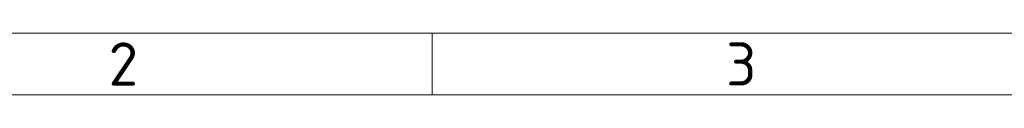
# Model space of a CAD drawing. Header units: millimetres. Extents: x 5 to 415, y 5 to 292.
# Tile 14 of 199: x 77 to 156, y 5 to 10. Entities that reach past the tile are written whole.
import ezdxf

# ---------------------------------------------------------------- set-up
doc = ezdxf.new("R2010")
doc.units = ezdxf.units.MM
doc.layers.add('Rahmen (ISO)', color=7, linetype='Continuous', lineweight=70)
doc.styles.add('Bezeichnungstext (ISO)', font='isocpeur.ttf')

# ---------------------------------------------------------------- blocks, each defined once
blk = doc.blocks.new('Ränder Basler-A3')
at = {"layer": 'Rahmen (ISO)', "lineweight": 18}
blk.add_line((10, 10), (410, 10), dxfattribs=at)
at = {"layer": 'Rahmen (ISO)', "color": 7, "linetype": 'Continuous', "lineweight": 18}
blk.add_line((110, 10), (110, 5), dxfattribs=at)
at = {"layer": 'Rahmen (ISO)', "color": 7, "lineweight": 18}
blk.add_line((415, 5), (5, 5), dxfattribs=at)
at = {"layer": 'Rahmen (ISO)', "char_height": 3.5, "attachment_point": 5, "style": 'Bezeichnungstext (ISO)'}
for s, insert in [('\\fISOCPEUR|b0|i0;{\\H3.5000;2}', (85, 7.5)), ('\\fISOCPEUR|b0|i0;{\\H3.5000;3}', (135, 7.5))]:
    blk.add_mtext(s, dxfattribs=dict(at, insert=insert))

msp = doc.modelspace()

# ---------------------------------------------------------------- block references
msp.add_blockref('Ränder Basler-A3', (0, 0))

doc.saveas('drawing.dxf')
